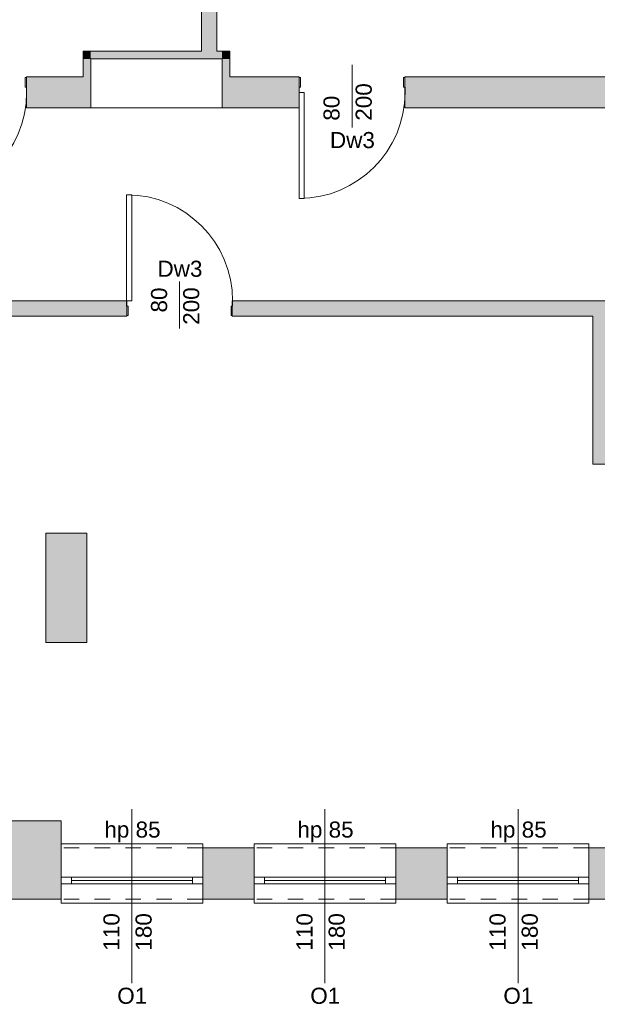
# Model space of a CAD drawing. Header units: millimetres. Extents: x 922208 to 1069538, y -182208 to -99877.
# Tile 222 of 256: x 963394 to 967882, y -114067 to -106415. Entities that reach past the tile are written whole.
import ezdxf

# ---------------------------------------------------------------- set-up
doc = ezdxf.new("R2010")
doc.units = ezdxf.units.MM
doc.header["$MEASUREMENT"] = 0
doc.linetypes.add('HIDDEN', pattern=[20, 10, -10])
doc.linetypes.add('Przerywana', pattern=[240, 120, -120])
for name, color, linetype, lineweight in [('IS_POWRÓT', 5, 'HIDDEN', 30), ('Nowe_220-A Ściany_Nr_pióra__19', 255, 'Continuous', 0), ('Nowe_220-A Ściany_Nr_pióra__23', 7, 'Continuous', 15), ('Nowe_220-A Ściany_Nr_pióra__27', 7, 'Continuous', 25), ('Nowe_220-A Ściany_Nr_pióra__3', 7, 'Continuous', 13), ('Nowe_220-A Ściany_Nr_pióra__7', 7, 'Continuous', 13), ('Nowe_450-K Stropy_Nr_pióra__21', 7, 'Continuous', 25)]:
    doc.layers.add(name, color=color, linetype=linetype, lineweight=lineweight)
doc.layers.add('Nowe_220-A Ściany_Nr_pióra__45', color=7, linetype='Continuous', lineweight=15, true_color=0x40a5ff)
doc.styles.add('STYL_AUTOMATYCZNY_1', font='arial.ttf')

# ---------------------------------------------------------------- blocks, each defined once
blk = doc.blocks.new('parter01')
at = {"layer": 'Nowe_220-A Ściany_Nr_pióra__19', "linetype": 'Continuous', "lineweight": 0}
for points in [[(964806.55073, -101276.91454), (964806.55073, -106660.02068), (964926.55073, -106660.02068), (964926.55073, -101276.91454)], [(963946.55073, -106660.02068), (963886.55073, -106660.02068), (963946.55073, -106720.02068)], [(963946.55073, -106720.02068), (963886.55073, -106660.02068), (963886.55073, -106720.02068)], [(963946.55073, -106720.02068), (964966.55073, -106720.02068), (964966.55073, -106660.02068), (963946.55073, -106660.02068)], [(964966.55073, -106720.02068), (965026.55073, -106720.02068), (965026.55073, -106660.02068)], [(964966.55073, -106720.02068), (965026.55073, -106660.02068), (964966.55073, -106660.02068)], [(963946.55073, -106860.02068), (963946.55073, -106720.02068), (963886.55073, -106720.02068), (963886.55073, -106860.02068)], [(964966.55073, -106720.02068), (964966.55073, -106860.02068), (965026.55073, -106860.02068), (965026.55073, -106720.02068)], [(963446.55069, -107100.02068), (963886.55073, -107100.02068), (963886.55073, -106860.0207), (963446.55069, -106860.0207)], [(963946.55073, -106860.02068), (963886.55073, -106860.02068), (963946.55073, -107100.02068)], [(963886.55073, -106860.02068), (963886.55073, -107100.02068), (963946.55073, -107100.02068)], [(965026.55073, -106860.02068), (964966.55073, -106860.02068), (964966.55073, -107100.02068)], [(965026.55073, -106860.02068), (964966.55073, -107100.02068), (965026.55073, -107100.02068)], [(965026.55073, -107100.02068), (965566.55072, -107100.02068), (965566.55072, -106860.02072), (965026.55073, -106860.02072)], [(966386.55077, -107100.02068), (971356.55078, -107100.02068), (971356.55078, -106860.02074), (966386.55077, -106860.02074)], [(959316.32072, -108600.02075), (959316.30494, -108720.02068), (964226.55068, -108720.02068), (964226.55068, -108600.02075)], [(970706.55073, -108600.02075), (965046.55068, -108600.02075), (965046.55068, -108720.02068), (970706.55073, -108720.02068)], [(967846.55073, -108720.02068), (967846.55073, -109870.02068), (968196.55073, -109870.02068), (968196.55073, -108720.02068)], [(963916.55073, -111256.06668), (963916.55073, -110406.06668), (963596.55073, -110406.06668), (963596.55073, -111256.06668)], [(963716.55073, -112850.02068), (963716.55073, -112640.02068), (963316.55073, -112640.02068), (963316.55073, -112850.02068)], [(963316.55072, -113250.02068), (963716.5508, -113250.02068), (963716.5508, -112850.0206), (963316.55072, -112850.0206)], [(964816.55072, -113250.02068), (965216.55063, -113250.02068), (965216.55063, -112850.02078), (964816.55072, -112850.02056)], [(966316.5508, -113250.02068), (966716.55083, -113250.02068), (966716.55083, -112850.02065), (966316.5508, -112850.02085)], [(967816.55071, -113250.02068), (968157.40113, -113250.02068), (968157.40113, -112850.0207), (967816.55071, -112850.0207)]]:
    blk.add_hatch(color=255, dxfattribs=at).paths.add_polyline_path(points)
at = {"layer": 'Nowe_220-A Ściany_Nr_pióra__23', "color": 7, "linetype": 'Continuous', "lineweight": 0}
for p, q in [((963436.55073, -106865.02068), (963436.55073, -106940.02068)), ((963446.55073, -106865.02068), (963436.55073, -106865.02068)), ((963446.55073, -106980.02068), (963446.55073, -106865.02068)), ((965566.55073, -106865.02068), (965566.55073, -106980.02068)), ((965576.55073, -106865.02068), (965566.55073, -106865.02068)), ((965576.55073, -106940.02068), (965576.55073, -106865.02068)), ((966376.55073, -106865.02068), (966376.55073, -106940.02068)), ((966386.55073, -106865.02068), (966376.55073, -106865.02068)), ((966386.55073, -106980.02068), (966386.55073, -106865.02068)), ((963436.55073, -106940.02068), (963448.55073, -106940.02068)), ((963448.55073, -106940.02068), (963448.55073, -106980.02068)), ((965564.55073, -106980.02068), (965564.55073, -106940.02068)), ((965564.55073, -106940.02068), (965576.55073, -106940.02068)), ((966376.55073, -106940.02068), (966388.55073, -106940.02068)), ((966388.55073, -106940.02068), (966388.55073, -106980.02068)), ((963448.55073, -106980.02068), (963446.55073, -106980.02068)), ((965566.55073, -106980.02068), (965564.55073, -106980.02068)), ((966388.55073, -106980.02068), (966386.55073, -106980.02068)), ((964226.55073, -108600.02068), (964224.55073, -108600.02068)), ((964224.55073, -108600.02068), (964224.55073, -108640.02068)), ((964224.55073, -108640.02068), (964236.55073, -108640.02068)), ((964226.55073, -108715.02068), (964226.55073, -108600.02068)), ((964236.55073, -108640.02068), (964236.55073, -108715.02068)), ((965036.55073, -108715.02068), (965036.55073, -108640.02068)), ((965036.55073, -108640.02068), (965048.55073, -108640.02068)), ((965048.55073, -108600.02068), (965046.55073, -108600.02068)), ((965046.55073, -108600.02068), (965046.55073, -108715.02068)), ((965048.55073, -108640.02068), (965048.55073, -108600.02068)), ((964236.55073, -108715.02068), (964226.55073, -108715.02068)), ((965046.55073, -108715.02068), (965036.55073, -108715.02068)), ((963796.55073, -113080.02068), (963716.55073, -113080.02068)), ((963796.55073, -113130.02068), (963796.55073, -113080.02068)), ((964816.55073, -113080.02068), (964736.55073, -113080.02068)), ((964736.55073, -113080.02068), (964736.55073, -113130.02068)), ((965296.55073, -113080.02068), (965216.55073, -113080.02068)), ((965296.55073, -113130.02068), (965296.55073, -113080.02068)), ((966316.55073, -113080.02068), (966236.55073, -113080.02068)), ((966236.55073, -113080.02068), (966236.55073, -113130.02068)), ((966796.55073, -113080.02068), (966716.55073, -113080.02068)), ((966796.55073, -113130.02068), (966796.55073, -113080.02068)), ((967816.55073, -113080.02068), (967736.55073, -113080.02068)), ((967736.55073, -113080.02068), (967736.55073, -113130.02068)), ((963716.55073, -113130.02068), (963796.55073, -113130.02068)), ((964736.55073, -113130.02068), (964816.55073, -113130.02068)), ((965216.55073, -113130.02068), (965296.55073, -113130.02068)), ((966236.55073, -113130.02068), (966316.55073, -113130.02068)), ((966716.55073, -113130.02068), (966796.55073, -113130.02068)), ((967736.55073, -113130.02068), (967816.55073, -113130.02068))]:
    blk.add_line(p, q, dxfattribs=at)
at = {"layer": 'Nowe_220-A Ściany_Nr_pióra__27', "color": 7, "linetype": 'Continuous', "lineweight": 0}
for p, q in [((963446.55073, -106865.02068), (963446.55073, -106860.02068)), ((963446.55073, -106865.02068), (963446.55073, -106860.02068)), ((963446.55073, -106980.02068), (963446.55073, -106865.02068)), ((963446.55073, -106980.02068), (963446.55073, -106865.02068)), ((963446.55073, -106980.02068), (963446.55073, -106865.02068)), ((965566.55073, -106865.02068), (965566.55073, -106860.02068)), ((965566.55073, -106865.02068), (965566.55073, -106860.02068)), ((965566.55073, -106980.02068), (965566.55073, -106865.02068)), ((965566.55073, -106980.02068), (965566.55073, -106865.02068)), ((965566.55073, -106980.02068), (965566.55073, -106865.02068)), ((966386.55073, -106865.02068), (966386.55073, -106860.02068)), ((966386.55073, -106865.02068), (966386.55073, -106860.02068)), ((966386.55073, -106980.02068), (966386.55073, -106865.02068)), ((966386.55073, -106980.02068), (966386.55073, -106865.02068)), ((966386.55073, -106980.02068), (966386.55073, -106865.02068)), ((963446.55073, -107100.02068), (963446.55073, -106980.02068)), ((963446.55073, -107100.02068), (963446.55073, -106980.02068)), ((965566.55073, -107100.02068), (965566.55073, -106980.02068)), ((965566.55073, -107100.02068), (965566.55073, -106980.02068)), ((966386.55073, -107100.02068), (966386.55073, -106980.02068)), ((966386.55073, -107100.02068), (966386.55073, -106980.02068)), ((964226.55073, -108600.02068), (964226.55073, -108715.02068)), ((964226.55073, -108600.02068), (964226.55073, -108715.02068)), ((964226.55073, -108600.02068), (964226.55073, -108715.02068)), ((965046.55073, -108600.02068), (965046.55073, -108715.02068)), ((965046.55073, -108600.02068), (965046.55073, -108715.02068)), ((965046.55073, -108600.02068), (965046.55073, -108715.02068)), ((964226.55073, -108715.02068), (964226.55073, -108720.02068)), ((964226.55073, -108715.02068), (964226.55073, -108720.02068)), ((965046.55073, -108715.02068), (965046.55073, -108720.02068)), ((965046.55073, -108715.02068), (965046.55073, -108720.02068)), ((963716.55073, -113080.02068), (963716.55073, -112850.02068)), ((963716.55073, -113080.02068), (963716.55073, -112850.02068)), ((964816.55073, -113080.02068), (964816.55073, -112850.02068)), ((964816.55073, -113080.02068), (964816.55073, -112850.02068)), ((965216.55073, -113080.02068), (965216.55073, -112850.02068)), ((965216.55073, -113080.02068), (965216.55073, -112850.02068)), ((966316.55073, -113080.02068), (966316.55073, -112850.02068)), ((966316.55073, -113080.02068), (966316.55073, -112850.02068)), ((966716.55073, -113080.02068), (966716.55073, -112850.02068)), ((966716.55073, -113080.02068), (966716.55073, -112850.02068)), ((967816.55073, -113080.02068), (967816.55073, -112850.02068)), ((967816.55073, -113080.02068), (967816.55073, -112850.02068)), ((963716.55073, -113130.02068), (963716.55073, -113080.02068)), ((963716.55073, -113130.02068), (963716.55073, -113080.02068)), ((963716.55073, -113130.02068), (963716.55073, -113080.02068)), ((964816.55073, -113130.02068), (964816.55073, -113080.02068)), ((964816.55073, -113130.02068), (964816.55073, -113080.02068)), ((964816.55073, -113130.02068), (964816.55073, -113080.02068)), ((965216.55073, -113130.02068), (965216.55073, -113080.02068)), ((965216.55073, -113130.02068), (965216.55073, -113080.02068)), ((965216.55073, -113130.02068), (965216.55073, -113080.02068)), ((966316.55073, -113130.02068), (966316.55073, -113080.02068)), ((966316.55073, -113130.02068), (966316.55073, -113080.02068)), ((966316.55073, -113130.02068), (966316.55073, -113080.02068)), ((966716.55073, -113130.02068), (966716.55073, -113080.02068)), ((966716.55073, -113130.02068), (966716.55073, -113080.02068)), ((966716.55073, -113130.02068), (966716.55073, -113080.02068)), ((967816.55073, -113130.02068), (967816.55073, -113080.02068)), ((967816.55073, -113130.02068), (967816.55073, -113080.02068)), ((967816.55073, -113130.02068), (967816.55073, -113080.02068)), ((963716.55073, -113250.02068), (963716.55073, -113130.02068)), ((963716.55073, -113250.02068), (963716.55073, -113130.02068)), ((964816.55073, -113250.02068), (964816.55073, -113130.02068)), ((964816.55073, -113250.02068), (964816.55073, -113130.02068)), ((965216.55073, -113250.02068), (965216.55073, -113130.02068)), ((965216.55073, -113250.02068), (965216.55073, -113130.02068)), ((966316.55073, -113250.02068), (966316.55073, -113130.02068)), ((966316.55073, -113250.02068), (966316.55073, -113130.02068)), ((966716.55073, -113250.02068), (966716.55073, -113130.02068)), ((966716.55073, -113250.02068), (966716.55073, -113130.02068)), ((967816.55073, -113250.02068), (967816.55073, -113130.02068)), ((967816.55073, -113250.02068), (967816.55073, -113130.02068))]:
    blk.add_line(p, q, dxfattribs=at)
for points in [[(964806.55073, -101276.91454), (964806.55073, -106660.02068)], [(964926.55073, -106660.02068), (964926.55073, -105160.02068)], [(963886.55073, -106660.02068), (963946.55073, -106660.02068)], [(963886.55073, -106660.02068), (963886.55073, -106860.02068)], [(964806.55073, -106660.02068), (963946.55073, -106660.02068)], [(965026.55073, -106660.02068), (964926.55073, -106660.02068)], [(965026.55073, -106660.02068), (965026.55073, -106720.02068)], [(963946.55073, -106860.02068), (963946.55073, -106720.02068)], [(963946.55073, -106720.02068), (964966.55073, -106720.02068)], [(964966.55073, -106720.02068), (964966.55073, -106860.02068)], [(965026.55073, -106860.02068), (965026.55073, -106720.02068)], [(963886.55073, -106860.02068), (963446.55069, -106860.02068)], [(963946.55073, -107100.02068), (963946.55073, -106860.02068)], [(964966.55073, -107100.02068), (964966.55073, -106860.02068)], [(965566.55072, -106860.02068), (965026.55073, -106860.02068)], [(971356.55076, -106860.02068), (966386.55077, -106860.02068)], [(963446.55067, -107100.02068), (963946.55073, -107100.02068)], [(964966.55073, -107100.02068), (965566.55078, -107100.02068)], [(966386.55071, -107100.02068), (970866.55073, -107100.02068)], [(964226.55066, -108600.02068), (961336.55073, -108600.02068)], [(970706.55073, -108600.02068), (965046.55068, -108600.02068)], [(959316.30494, -108720.02068), (964226.55066, -108720.02068)], [(965046.55068, -108720.02068), (967846.55073, -108720.02068)], [(967846.55073, -108720.02068), (967846.55073, -109870.02068)], [(967846.55073, -109870.02068), (968196.55073, -109870.02068)], [(963916.55073, -110406.06668), (963596.55073, -110406.06668)], [(963596.55073, -110406.06668), (963596.55073, -111256.06668)], [(963916.55073, -111256.06668), (963916.55073, -110406.06668)], [(963596.55073, -111256.06668), (963916.55073, -111256.06668)], [(963716.55073, -112640.02068), (963316.55073, -112640.02068)], [(963716.55073, -112850.02068), (963716.55073, -112640.02068)], [(965216.55073, -112850.02068), (964816.55073, -112850.02068)], [(966716.55073, -112850.02068), (966316.55073, -112850.02068)], [(967946.55073, -112850.02068), (967816.55073, -112850.02068)], [(963316.55073, -113250.02068), (963716.55073, -113250.02068)], [(964816.55073, -113250.02068), (965216.55073, -113250.02068)], [(966316.55073, -113250.02068), (966716.55073, -113250.02068)], [(967816.55073, -113250.02068), (968157.40111, -113250.02068)]]:
    blk.add_lwpolyline(points, dxfattribs=at)
at = {"layer": 'Nowe_220-A Ściany_Nr_pióra__3', "color": 7, "linetype": 'Continuous', "lineweight": 0}
for p, q in [((965564.55073, -107804.02068), (965564.55073, -106980.02068)), ((965564.55073, -106980.02068), (965604.55073, -106980.02068)), ((965604.55073, -106980.02068), (965604.55073, -107804.02068)), ((964224.55073, -107776.02068), (964224.55073, -108600.02068)), ((964264.55073, -107776.02068), (964224.55073, -107776.02068)), ((964264.55073, -108600.02068), (964264.55073, -107776.02068)), ((965604.55073, -107804.02068), (965564.55073, -107804.02068)), ((964224.55073, -108600.02068), (964264.55073, -108600.02068)), ((964816.55073, -112820.02068), (963716.55073, -112820.02068)), ((963716.55073, -112820.02068), (963716.55073, -112850.02068)), ((964816.55073, -112850.02068), (964816.55073, -112820.02068)), ((966316.55073, -112820.02068), (965216.55073, -112820.02068)), ((965216.55073, -112820.02068), (965216.55073, -112850.02068)), ((966316.55073, -112850.02068), (966316.55073, -112820.02068)), ((967816.55073, -112820.02068), (966716.55073, -112820.02068)), ((966716.55073, -112820.02068), (966716.55073, -112850.02068)), ((967816.55073, -112850.02068), (967816.55073, -112820.02068)), ((964736.55073, -113080.02068), (963796.55073, -113080.02068)), ((966236.55073, -113080.02068), (965296.55073, -113080.02068)), ((967736.55073, -113080.02068), (966796.55073, -113080.02068)), ((964736.55073, -113105.02068), (963796.55073, -113105.02068)), ((963796.55073, -113130.02068), (964736.55073, -113130.02068)), ((966236.55073, -113105.02068), (965296.55073, -113105.02068)), ((965296.55073, -113130.02068), (966236.55073, -113130.02068)), ((967736.55073, -113105.02068), (966796.55073, -113105.02068)), ((966796.55073, -113130.02068), (967736.55073, -113130.02068)), ((963716.55073, -113280.02068), (963716.55073, -113250.02068)), ((964816.55073, -113280.02068), (963716.55073, -113280.02068)), ((964816.55073, -113250.02068), (964816.55073, -113280.02068)), ((965216.55073, -113280.02068), (965216.55073, -113250.02068)), ((966316.55073, -113280.02068), (965216.55073, -113280.02068)), ((966316.55073, -113250.02068), (966316.55073, -113280.02068)), ((966716.55073, -113280.02068), (966716.55073, -113250.02068)), ((967816.55073, -113280.02068), (966716.55073, -113280.02068)), ((967816.55073, -113250.02068), (967816.55073, -113280.02068))]:
    blk.add_line(p, q, dxfattribs=at)
at = {"layer": 'Nowe_220-A Ściany_Nr_pióra__3', "color": 7, "linetype": 'Przerywana', "lineweight": 0}
for p, q in [((964816.55073, -112850.02068), (963716.55073, -112850.02068)), ((966316.55073, -112850.02068), (965216.55073, -112850.02068)), ((967816.55073, -112850.02068), (966716.55073, -112850.02068)), ((964816.55073, -113250.02068), (963716.55073, -113250.02068)), ((966316.55073, -113250.02068), (965216.55073, -113250.02068)), ((967816.55073, -113250.02068), (966716.55073, -113250.02068))]:
    blk.add_line(p, q, dxfattribs=at)
at = {"layer": 'Nowe_220-A Ściany_Nr_pióra__3', "color": 7, "linetype": 'Continuous', "lineweight": 0}
for centre, start, end in [((962624.55073, -106980.02068), 270, 0), ((965564.55073, -106980.02068), 270, 0), ((964224.55073, -108600.02068), 0, 90)]:
    blk.add_arc(centre, 824, start, end, dxfattribs=at)
at = {"layer": 'Nowe_220-A Ściany_Nr_pióra__45', "color": 161, "linetype": 'Continuous', "lineweight": 0, "true_color": 0x40a5ff}
for p, q in [((965976.55073, -107251.8064), (965976.55073, -106765.42011)), ((964636.55073, -108448.23497), (964636.55073, -108814.62126)), ((964266.55073, -113901.8064), (964266.55073, -112550.02068)), ((965766.55073, -113901.8064), (965766.55073, -112550.02068)), ((967266.55073, -113901.8064), (967266.55073, -112550.02068))]:
    blk.add_line(p, q, dxfattribs=at)
at = {"layer": 'Nowe_450-K Stropy_Nr_pióra__21', "color": 7, "linetype": 'Continuous', "lineweight": 0, "flags": 128}
blk.add_lwpolyline([(963946.55073, -107100.02068), (964966.55073, -107100.02068)], dxfattribs=at)
at = {"layer": 'Nowe_220-A Ściany_Nr_pióra__7', "color": 7, "linetype": 'Continuous', "lineweight": 0, "char_height": 125, "attachment_point": 7, "rotation": 90, "style": 'STYL_AUTOMATYCZNY_1'}
for s, insert in [('\\A1;{\\pql;\\pt0;\\fArial|b0|i0|c238|p0;\\W1.000000;200\\fArial|b0|i0|c238|p0;\\W1.000000;\\A1{\\H.66x;\\S^  ;}\\fArial|b0|i0|c238|p0;\\W1.000000;\\fArial|b0|i0|c238|p0;\\W1.000000;}', (966166.14293, -107200.02068)), ('\\A1;{\\pql;\\pt0;\\fArial|b0|i0|c238|p0;\\W1.000000;80\\fArial|b0|i0|c238|p0;\\W1.000000;\\A1{\\H.66x;\\S^  ;}\\fArial|b0|i0|c238|p0;\\W1.000000;\\fArial|b0|i0|c238|p0;\\W1.000000;}', (965916.14293, -107200.02068)), ('\\A1;{\\pql;\\pt0;\\fArial|b0|i0|c238|p0;\\W1.000000;80\\fArial|b0|i0|c238|p0;\\W1.000000;\\A1{\\H.66x;\\S^  ;}\\fArial|b0|i0|c238|p0;\\W1.000000;\\fArial|b0|i0|c238|p0;\\W1.000000;}', (964576.14293, -108690.70168)), ('\\A1;{\\pql;\\pt0;\\fArial|b0|i0|c238|p0;\\W1.000000;200\\fArial|b0|i0|c238|p0;\\W1.000000;\\A1{\\H.66x;\\S^  ;}\\fArial|b0|i0|c238|p0;\\W1.000000;\\fArial|b0|i0|c238|p0;\\W1.000000;}', (964826.14293, -108786.04218)), ('\\A1;{\\pql;\\pt0;\\fArial|b0|i0|c238|p0;\\W1.000000;110\\fArial|b0|i0|c238|p0;\\W1.000000;\\A1{\\H.66x;\\S^  ;}\\fArial|b0|i0|c238|p0;\\W1.000000;\\fArial|b0|i0|c238|p0;\\W1.000000;}', (964206.14293, -113650.02068)), ('\\A1;{\\pql;\\pt0;\\fArial|b0|i0|c238|p0;\\W1.000000;180\\fArial|b0|i0|c238|p0;\\W1.000000;\\A1{\\H.66x;\\S^  ;}\\fArial|b0|i0|c238|p0;\\W1.000000;\\fArial|b0|i0|c238|p0;\\W1.000000;}', (964456.14293, -113650.02068)), ('\\A1;{\\pql;\\pt0;\\fArial|b0|i0|c238|p0;\\W1.000000;110\\fArial|b0|i0|c238|p0;\\W1.000000;\\A1{\\H.66x;\\S^  ;}\\fArial|b0|i0|c238|p0;\\W1.000000;\\fArial|b0|i0|c238|p0;\\W1.000000;}', (965706.14293, -113650.02068)), ('\\A1;{\\pql;\\pt0;\\fArial|b0|i0|c238|p0;\\W1.000000;180\\fArial|b0|i0|c238|p0;\\W1.000000;\\A1{\\H.66x;\\S^  ;}\\fArial|b0|i0|c238|p0;\\W1.000000;\\fArial|b0|i0|c238|p0;\\W1.000000;}', (965956.14293, -113650.02068)), ('\\A1;{\\pql;\\pt0;\\fArial|b0|i0|c238|p0;\\W1.000000;110\\fArial|b0|i0|c238|p0;\\W1.000000;\\A1{\\H.66x;\\S^  ;}\\fArial|b0|i0|c238|p0;\\W1.000000;\\fArial|b0|i0|c238|p0;\\W1.000000;}', (967206.14293, -113650.02068)), ('\\A1;{\\pql;\\pt0;\\fArial|b0|i0|c238|p0;\\W1.000000;180\\fArial|b0|i0|c238|p0;\\W1.000000;\\A1{\\H.66x;\\S^  ;}\\fArial|b0|i0|c238|p0;\\W1.000000;\\fArial|b0|i0|c238|p0;\\W1.000000;}', (967456.14293, -113650.02068))]:
    blk.add_mtext(s, dxfattribs=dict(at, insert=insert))
at = {"layer": 'Nowe_220-A Ściany_Nr_pióra__7', "color": 7, "linetype": 'Continuous', "lineweight": 0, "char_height": 125, "attachment_point": 7, "style": 'STYL_AUTOMATYCZNY_1'}
for s, insert in [('\\A1;{\\pql;\\pt0;\\fArial|b0|i0|c238|p0;\\W1.000000;Dw3\\fArial|b0|i0|c238|p0;\\W1.000000;\\fArial|b0|i0|c238|p0;\\W1.000000;\\fArial|b0|i0|c238|p0;\\W1.000000;}', (965805.08023, -107414.69659)), ('\\A1;{\\pql;\\pt0;\\fArial|b0|i0|c238|p0;\\W1.000000;Dw3\\fArial|b0|i0|c238|p0;\\W1.000000;\\fArial|b0|i0|c238|p0;\\W1.000000;\\fArial|b0|i0|c238|p0;\\W1.000000;}', (964465.08023, -108414.69659)), ('\\A1;{\\pql;\\pt0;\\fArial|b0|i0|c238|p0;\\W1.000000;hp 85\\fArial|b0|i0|c238|p0;\\W1.000000;\\A1{\\H.66x;\\S^  ;}\\fArial|b0|i0|c238|p0;\\W1.000000;\\fArial|b0|i0|c238|p0;\\W1.000000;}', (964052.05573, -112809.08834)), ('\\A1;{\\pql;\\pt0;\\fArial|b0|i0|c238|p0;\\W1.000000;hp 85\\fArial|b0|i0|c238|p0;\\W1.000000;\\A1{\\H.66x;\\S^  ;}\\fArial|b0|i0|c238|p0;\\W1.000000;\\fArial|b0|i0|c238|p0;\\W1.000000;}', (965552.05573, -112809.08834)), ('\\A1;{\\pql;\\pt0;\\fArial|b0|i0|c238|p0;\\W1.000000;hp 85\\fArial|b0|i0|c238|p0;\\W1.000000;\\A1{\\H.66x;\\S^  ;}\\fArial|b0|i0|c238|p0;\\W1.000000;\\fArial|b0|i0|c238|p0;\\W1.000000;}', (967052.05573, -112809.08834)), ('\\A1;{\\pql;\\pt0;\\fArial|b0|i0|c238|p0;\\W1.000000;O1\\fArial|b0|i0|c238|p0;\\W1.000000;\\fArial|b0|i0|c238|p0;\\W1.000000;\\fArial|b0|i0|c238|p0;\\W1.000000;}', (964152.20898, -114064.61289)), ('\\A1;{\\pql;\\pt0;\\fArial|b0|i0|c238|p0;\\W1.000000;O1\\fArial|b0|i0|c238|p0;\\W1.000000;\\fArial|b0|i0|c238|p0;\\W1.000000;\\fArial|b0|i0|c238|p0;\\W1.000000;}', (965652.20898, -114064.61289)), ('\\A1;{\\pql;\\pt0;\\fArial|b0|i0|c238|p0;\\W1.000000;O1\\fArial|b0|i0|c238|p0;\\W1.000000;\\fArial|b0|i0|c238|p0;\\W1.000000;\\fArial|b0|i0|c238|p0;\\W1.000000;}', (967152.20898, -114064.61289))]:
    blk.add_mtext(s, dxfattribs=dict(at, insert=insert))

msp = doc.modelspace()

# ---------------------------------------------------------------- block references
at = {"layer": 'IS_POWRÓT', "color": 27, "linetype": 'ByBlock', "lineweight": 30}
msp.add_blockref('parter01', (0, 0), dxfattribs=at)

doc.saveas('drawing.dxf')
